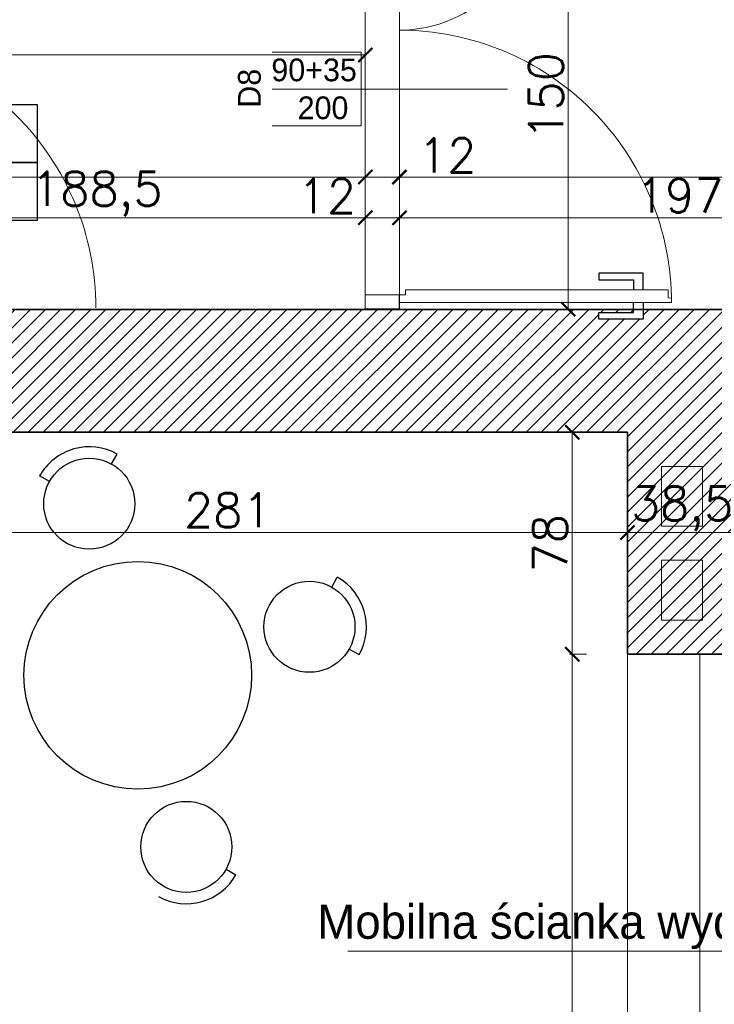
# Model space of a CAD drawing. Header units: millimetres. Extents: x -740 to 33545, y 5178 to 22494.
# Tile 170 of 256: x 10961 to 11205, y 10158 to 10504. Entities that reach past the tile are written whole.
import ezdxf
from ezdxf.lldxf.tags import DXFTag

# ---------------------------------------------------------------- set-up
doc = ezdxf.new("R2010")
doc.units = ezdxf.units.MM
doc.header["$MEASUREMENT"] = 0
doc.layers.get('Defpoints').update_dxf_attribs({"color": 252})
for name, color, linetype in [('_I_EKO_PODKLAD 3', 252, 'Continuous'), ('stolarka', 252, 'Continuous'), ('tabelki opis', 252, 'Continuous')]:
    doc.layers.add(name, color=color, linetype=linetype)
for name, color, linetype, lineweight in [('A_istniejące ściany', 252, 'Continuous', 35), ('A_l.przerywana', 252, 'ICAD_ISO03W100', 9), ('A_opisy', 252, 'Continuous', 15), ('A_ściany projektowane', 252, 'Continuous', 35), ('l.przerywana', 252, 'ICAD_ISO03W100', 5), ('l.wypełnien', 252, 'Continuous', 5), ('Nowe_820-G Rysunki Obrazki_Nr_pióra__23', 252, 'Continuous', 15), ('wymiarowanie', 252, 'Continuous', 9)]:
    doc.layers.add(name, color=color, linetype=linetype, lineweight=lineweight)
doc.styles.add('ROMANS', font='romans')
doc.styles.add('styl2', font='simplex.shx')
tags = doc.linetypes.add('ICAD_ISO03W100', pattern=[30, 12, -18]).pattern_tags.tags
tags[6:7] = [DXFTag(74, 4), DXFTag(75, 0), DXFTag(340, '0'), DXFTag(46, 1.0), DXFTag(50, 0.0), DXFTag(44, 0.0), DXFTag(45, 0.0)]
tags[4:5] = [DXFTag(74, 4), DXFTag(75, 0), DXFTag(340, '0'), DXFTag(46, 1.0), DXFTag(50, 0.0), DXFTag(44, 0.0), DXFTag(45, 0.0)]
doc.dimstyles.new('Skala 1-50', dxfattribs={"dimtxt": 12, "dimasz": 5, "dimexe": 1, "dimexo": 1, "dimgap": 1.5, "dimtad": 1, "dimdec": 1, "dimrnd": 0.5, "dimtxsty": 'styl2', "dimblk": 'ARCHTICK', "dimcen": 5, "dimadec": 0, "dimazin": 0, "dimtfac": 1, "dimtdec": 1, "dimtmove": 1, "dimatfit": 3, "dimldrblk": 'ARCHTICK', "dimfxl": 0, "dimlwd": -1, "dimlwe": -1, "dimarcsym": 0})

# ---------------------------------------------------------------- blocks, each defined once
blk = doc.blocks.new('_ArchTick')
at = {"color": 0, "linetype": 'ByBlock', "const_width": 0.15}
blk.add_lwpolyline([(-0.5, -0.5), (0.5, 0.5)], dxfattribs=at)
blk = doc.blocks.new('*D526')
at = {"layer": 'Defpoints', "color": 0}
for p in [(11174.51, 10281.34), (11155.14, 9812.76), (11174.51, 9812.76)]:
    blk.add_point(p, dxfattribs=at)
at = {"layer": 'wymiarowanie', "color": 0}
for p, q in [((11160.14, 10281.34), (11154.14, 10281.34)), ((11155.14, 10281.34), (11155.14, 10047.41)), ((11155.14, 9812.76), (11155.14, 10003.94)), ((11160.14, 9812.76), (11154.14, 9812.76))]:
    blk.add_line(p, q, dxfattribs=at)
at = {"layer": 'wymiarowanie', "color": 0, "xscale": 5, "yscale": 5, "zscale": 5}
for p, rotation in [((11155.14, 10281.34), 90), ((11155.14, 9812.76), 270)]:
    blk.add_blockref('_ArchTick', p, dxfattribs=dict(at, rotation=rotation))
at = {"layer": 'wymiarowanie', "color": 0, "insert": (11146.79, 10025.67), "char_height": 12, "attachment_point": 5, "rotation": 90, "style": 'styl2'}
blk.add_mtext('468,5', dxfattribs=at)
blk = doc.blocks.new('*D2203')
at = {"layer": 'Defpoints', "color": 0}
for p in [(9748.23, 10470.55), (11082.39, 10472.82), (11082.39, 10449.07)]:
    blk.add_point(p, dxfattribs=at)
at = {"layer": 'wymiarowanie', "color": 0}
for p, q in [((9748.23, 10454.07), (9748.23, 10448.07)), ((11082.39, 10454.07), (11082.39, 10448.07)), ((9748.23, 10449.07), (10346.75, 10449.07)), ((11082.39, 10449.07), (10383.94, 10449.07))]:
    blk.add_line(p, q, dxfattribs=at)
at = {"layer": 'wymiarowanie', "color": 0, "xscale": 5, "yscale": 5, "zscale": 5, "rotation": 180}
blk.add_blockref('_ArchTick', (9748.23, 10449.07), dxfattribs=at)
at = {"layer": 'wymiarowanie', "color": 0, "xscale": 5, "yscale": 5, "zscale": 5}
blk.add_blockref('_ArchTick', (11082.39, 10449.07), dxfattribs=at)
at = {"layer": 'wymiarowanie', "color": 0, "insert": (10365.34, 10456.46), "char_height": 12, "attachment_point": 5, "style": 'styl2'}
blk.add_mtext('1334', dxfattribs=at)
blk = doc.blocks.new('*D2204')
at = {"layer": 'Defpoints', "color": 0}
for p in [(11082.39, 10472.82), (11094.39, 10472.75), (11094.39, 10449.07)]:
    blk.add_point(p, dxfattribs=at)
at = {"layer": 'wymiarowanie', "color": 0}
for p, q in [((11082.39, 10454.07), (11082.39, 10448.07)), ((11094.39, 10454.07), (11094.39, 10448.07)), ((11082.39, 10449.07), (11094.39, 10449.07)), ((11094.39, 10449.07), (11120.44, 10449.07))]:
    blk.add_line(p, q, dxfattribs=at)
at = {"layer": 'wymiarowanie', "color": 0, "xscale": 5, "yscale": 5, "zscale": 5, "rotation": 180}
blk.add_blockref('_ArchTick', (11082.39, 10449.07), dxfattribs=at)
at = {"layer": 'wymiarowanie', "color": 0, "xscale": 5, "yscale": 5, "zscale": 5}
blk.add_blockref('_ArchTick', (11094.39, 10449.07), dxfattribs=at)
at = {"layer": 'wymiarowanie', "color": 0, "insert": (11111.18, 10456.72), "char_height": 12, "attachment_point": 5, "style": 'styl2'}
blk.add_mtext('12', dxfattribs=at)
blk = doc.blocks.new('*D2205')
at = {"layer": 'Defpoints', "color": 0}
for p in [(11401.42, 10478.86), (11094.39, 10472.75), (11401.42, 10449.07)]:
    blk.add_point(p, dxfattribs=at)
at = {"layer": 'wymiarowanie', "color": 0}
for p, q in [((11094.39, 10454.07), (11094.39, 10448.07)), ((11401.42, 10454.07), (11401.42, 10448.07)), ((11094.39, 10449.07), (11401.42, 10449.07))]:
    blk.add_line(p, q, dxfattribs=at)
at = {"layer": 'wymiarowanie', "color": 0, "xscale": 5, "yscale": 5, "zscale": 5, "rotation": 180}
blk.add_blockref('_ArchTick', (11094.39, 10449.07), dxfattribs=at)
at = {"layer": 'wymiarowanie', "color": 0, "xscale": 5, "yscale": 5, "zscale": 5}
blk.add_blockref('_ArchTick', (11401.42, 10449.07), dxfattribs=at)
at = {"layer": 'wymiarowanie', "color": 0, "insert": (11247.9, 10456.87), "char_height": 12, "attachment_point": 5, "style": 'styl2'}
blk.add_mtext('307', dxfattribs=at)
blk = doc.blocks.new('*D2210')
at = {"layer": 'Defpoints', "color": 0}
for p in [(11155.14, 10359.34), (11174.51, 10359.34), (11174.51, 10281.34)]:
    blk.add_point(p, dxfattribs=at)
at = {"layer": 'wymiarowanie', "color": 0}
for p, q in [((11160.14, 10359.34), (11154.14, 10359.34)), ((11155.14, 10281.34), (11155.14, 10359.34)), ((11160.14, 10281.34), (11154.14, 10281.34))]:
    blk.add_line(p, q, dxfattribs=at)
at = {"layer": 'wymiarowanie', "color": 0, "xscale": 5, "yscale": 5, "zscale": 5}
for p, rotation in [((11155.14, 10359.34), 90), ((11155.14, 10281.34), 270)]:
    blk.add_blockref('_ArchTick', p, dxfattribs=dict(at, rotation=rotation))
at = {"layer": 'wymiarowanie', "color": 0, "insert": (11147.34, 10320.34), "char_height": 12, "attachment_point": 5, "rotation": 90, "style": 'styl2'}
blk.add_mtext('78', dxfattribs=at)
blk = doc.blocks.new('*D2590')
at = {"layer": 'Defpoints', "color": 0}
for p in [(10646.19, 10535.46), (11082.39, 10529.52), (11082.39, 10492)]:
    blk.add_point(p, dxfattribs=at)
at = {"layer": 'wymiarowanie', "color": 0}
for p, q in [((10646.19, 10497), (10646.19, 10491)), ((11082.39, 10497), (11082.39, 10491)), ((10646.19, 10492), (11082.39, 10492))]:
    blk.add_line(p, q, dxfattribs=at)
at = {"layer": 'wymiarowanie', "color": 0, "xscale": 5, "yscale": 5, "zscale": 5, "rotation": 180}
blk.add_blockref('_ArchTick', (10646.19, 10492), dxfattribs=at)
at = {"layer": 'wymiarowanie', "color": 0, "xscale": 5, "yscale": 5, "zscale": 5}
blk.add_blockref('_ArchTick', (11082.39, 10492), dxfattribs=at)
at = {"layer": 'wymiarowanie', "color": 0, "insert": (10864.29, 10499.8), "char_height": 12, "attachment_point": 5, "style": 'styl2'}
blk.add_mtext('436', dxfattribs=at)
blk = doc.blocks.new('*D2618')
at = {"layer": 'Defpoints', "color": 0}
for p in [(11082.39, 10434.77), (11082.39, 10425.57), (10893.66, 10402.52)]:
    blk.add_point(p, dxfattribs=at)
at = {"layer": 'wymiarowanie', "color": 0}
for p, q in [((10893.66, 10429.77), (10893.66, 10435.77)), ((10893.66, 10434.77), (11082.39, 10434.77)), ((11082.39, 10429.77), (11082.39, 10435.77))]:
    blk.add_line(p, q, dxfattribs=at)
at = {"layer": 'wymiarowanie', "color": 0, "xscale": 5, "yscale": 5, "zscale": 5, "rotation": 180}
blk.add_blockref('_ArchTick', (10893.66, 10434.77), dxfattribs=at)
at = {"layer": 'wymiarowanie', "color": 0, "xscale": 5, "yscale": 5, "zscale": 5}
blk.add_blockref('_ArchTick', (11082.39, 10434.77), dxfattribs=at)
at = {"layer": 'wymiarowanie', "color": 0, "insert": (10988.02, 10443.11), "char_height": 12, "attachment_point": 5, "style": 'styl2'}
blk.add_mtext('188,5', dxfattribs=at)
blk = doc.blocks.new('*D2619')
at = {"layer": 'Defpoints', "color": 0}
for p in [(11094.39, 10434.77), (11082.39, 10425.57), (11094.39, 10421.64)]:
    blk.add_point(p, dxfattribs=at)
at = {"layer": 'wymiarowanie', "color": 0}
for p, q in [((11082.39, 10429.77), (11082.39, 10435.77)), ((11082.39, 10434.77), (11094.39, 10434.77)), ((11094.39, 10429.77), (11094.39, 10435.77))]:
    blk.add_line(p, q, dxfattribs=at)
at = {"layer": 'wymiarowanie', "color": 0, "xscale": 5, "yscale": 5, "zscale": 5, "rotation": 180}
blk.add_blockref('_ArchTick', (11082.39, 10434.77), dxfattribs=at)
at = {"layer": 'wymiarowanie', "color": 0, "xscale": 5, "yscale": 5, "zscale": 5}
blk.add_blockref('_ArchTick', (11094.39, 10434.77), dxfattribs=at)
at = {"layer": 'wymiarowanie', "color": 0, "insert": (11068.87, 10442.42), "char_height": 12, "attachment_point": 5, "style": 'styl2'}
blk.add_mtext('12', dxfattribs=at)
blk = doc.blocks.new('*D2620')
at = {"layer": 'Defpoints', "color": 0}
for p in [(11291.35, 10434.77), (11094.39, 10421.64), (11291.35, 10402.52)]:
    blk.add_point(p, dxfattribs=at)
at = {"layer": 'wymiarowanie', "color": 0}
for p, q in [((11094.39, 10429.77), (11094.39, 10435.77)), ((11094.39, 10434.77), (11291.35, 10434.77)), ((11291.35, 10429.77), (11291.35, 10435.77))]:
    blk.add_line(p, q, dxfattribs=at)
at = {"layer": 'wymiarowanie', "color": 0, "xscale": 5, "yscale": 5, "zscale": 5, "rotation": 180}
blk.add_blockref('_ArchTick', (11094.39, 10434.77), dxfattribs=at)
at = {"layer": 'wymiarowanie', "color": 0, "xscale": 5, "yscale": 5, "zscale": 5}
blk.add_blockref('_ArchTick', (11291.35, 10434.77), dxfattribs=at)
at = {"layer": 'wymiarowanie', "color": 0, "insert": (11192.87, 10442.57), "char_height": 12, "attachment_point": 5, "style": 'styl2'}
blk.add_mtext('197', dxfattribs=at)
blk = doc.blocks.new('*D2640')
at = {"layer": 'Defpoints', "color": 0}
for p in [(10893.66, 10359.34), (11174.51, 10359.34), (11174.51, 10324.14)]:
    blk.add_point(p, dxfattribs=at)
at = {"layer": 'wymiarowanie', "color": 0}
for p, q in [((10893.66, 10329.14), (10893.66, 10323.14)), ((11174.51, 10329.14), (11174.51, 10323.14)), ((10893.66, 10324.14), (11174.51, 10324.14))]:
    blk.add_line(p, q, dxfattribs=at)
at = {"layer": 'wymiarowanie', "color": 0, "xscale": 5, "yscale": 5, "zscale": 5, "rotation": 180}
blk.add_blockref('_ArchTick', (10893.66, 10324.14), dxfattribs=at)
at = {"layer": 'wymiarowanie', "color": 0, "xscale": 5, "yscale": 5, "zscale": 5}
blk.add_blockref('_ArchTick', (11174.51, 10324.14), dxfattribs=at)
at = {"layer": 'wymiarowanie', "color": 0, "insert": (11034.09, 10331.94), "char_height": 12, "attachment_point": 5, "style": 'styl2'}
blk.add_mtext('281', dxfattribs=at)
blk = doc.blocks.new('*D2641')
at = {"layer": 'Defpoints', "color": 0}
for p in [(11174.51, 10359.34), (11212.91, 10359.34), (11212.91, 10324.14)]:
    blk.add_point(p, dxfattribs=at)
at = {"layer": 'wymiarowanie', "color": 0}
for p, q in [((11174.51, 10329.14), (11174.51, 10323.14)), ((11212.91, 10329.14), (11212.91, 10323.14)), ((11174.51, 10324.14), (11212.91, 10324.14))]:
    blk.add_line(p, q, dxfattribs=at)
at = {"layer": 'wymiarowanie', "color": 0, "xscale": 5, "yscale": 5, "zscale": 5, "rotation": 180}
blk.add_blockref('_ArchTick', (11174.51, 10324.14), dxfattribs=at)
at = {"layer": 'wymiarowanie', "color": 0, "xscale": 5, "yscale": 5, "zscale": 5}
blk.add_blockref('_ArchTick', (11212.91, 10324.14), dxfattribs=at)
at = {"layer": 'wymiarowanie', "color": 0, "insert": (11193.71, 10332.49), "char_height": 12, "attachment_point": 5, "style": 'styl2'}
blk.add_mtext('38,5', dxfattribs=at)
blk = doc.blocks.new('*D2833')
at = {"layer": 'Defpoints', "color": 0}
for p in [(11094.39, 10552.52), (11153.71, 10552.52), (11094.24, 10402.64)]:
    blk.add_point(p, dxfattribs=at)
at = {"layer": 'wymiarowanie', "color": 0}
for p, q in [((11148.71, 10552.52), (11154.71, 10552.52)), ((11153.71, 10402.64), (11153.71, 10552.52)), ((11148.71, 10402.64), (11154.71, 10402.64))]:
    blk.add_line(p, q, dxfattribs=at)
at = {"layer": 'wymiarowanie', "color": 0, "xscale": 5, "yscale": 5, "zscale": 5}
for p, rotation in [((11153.71, 10552.52), 90), ((11153.71, 10402.64), 270)]:
    blk.add_blockref('_ArchTick', p, dxfattribs=dict(at, rotation=rotation))
at = {"layer": 'wymiarowanie', "color": 0, "insert": (11145.91, 10477.58), "char_height": 12, "attachment_point": 5, "rotation": 90, "style": 'styl2'}
blk.add_mtext('150', dxfattribs=at)

msp = doc.modelspace()

# ---------------------------------------------------------------- hatches: boundary and pattern name
at = {"layer": 'l.wypełnien'}
h = msp.add_hatch(dxfattribs=at)
h.set_pattern_fill('ANSI31', color=256, scale=30, style=0)
h.paths.add_polyline_path([(10913.66, 10402.52), (10997.39, 10402.52), (11117.42, 10402.52), (11176.61, 10402.52), (11176.61, 10401.46), (11164.43, 10401.46), (11164.43, 10399.14), (11180.1, 10399.14), (11180.1, 10402.52), (11291.35, 10402.52), (11291.35, 10359.34), (11212.91, 10359.34), (11212.91, 10281.34), (11174.51, 10281.34), (11174.51, 10359.34), (11117.42, 10359.34), (10913.66, 10359.34)])
h.paths.add_polyline_path([(11186.51, 10326.34), (11186.51, 10347.34), (11200.91, 10347.34), (11200.91, 10326.34)], flags=16)
h.paths.add_polyline_path([(11186.51, 10326.34), (11186.51, 10347.34), (11200.91, 10347.34), (11200.91, 10326.34)], flags=0)
h.paths.add_polyline_path([(11186.51, 10293.34), (11186.51, 10314.34), (11200.91, 10314.34), (11200.91, 10293.34)], flags=16)
h.paths.add_polyline_path([(11186.51, 10293.34), (11186.51, 10314.34), (11200.91, 10314.34), (11200.91, 10293.34)], flags=0)
h.paths.add_polyline_path([(11234.13, 9739.58), (11234.13, 9782.76), (11199.91, 9782.76), (11199.91, 9812.76), (11174.51, 9812.76), (11174.51, 9782.76), (11128.02, 9782.76), (11128.02, 9739.58)])
h.paths.add_polyline_path([(10477.77, 9782.76), (10504.8, 9782.76), (10504.8, 9762.76), (10529.35, 9762.99), (10529.35, 9782.76), (10587.7, 9782.76), (10587.7, 9739.58), (10477.77, 9739.58)])
h.paths.add_polyline_path([(10783.28, 9739.58), (10783.28, 9782.76), (10737.7, 9782.76), (10737.7, 9739.58)])
h.paths.add_polyline_path([(10978.02, 9739.58), (10978.02, 9782.76), (10933.28, 9782.76), (10933.28, 9739.58)])
h.paths.add_polyline_path([(10769.66, 10359.34), (10771.66, 10359.34), (10771.66, 10402.52), (10736.26, 10402.52), (10736.26, 10359.34)])
h.paths.add_polyline_path([(10457.77, 9739.58), (10457.77, 9782.76), (10477.77, 9782.76), (10477.77, 9739.58), (10470.93, 9739.58)])
h.paths.add_polyline_path([(10771.66, 10359.34), (10771.66, 10402.52), (10791.66, 10402.52), (10791.66, 10359.34)])
h.paths.add_polyline_path([(10913.66, 10359.34), (10913.66, 10402.52), (10893.66, 10402.52), (10893.66, 10359.34)])
h.paths.add_polyline_path([(10504.8, 9762.76), (10504.8, 9782.76), (10529.35, 9782.76), (10529.35, 9762.99)])

# ---------------------------------------------------------------- linework, layer by layer
at = {"layer": '_I_EKO_PODKLAD 3', "ltscale": 500}
for p, q in [((10993.19, 10348.21), (10995.14, 10351.7)), ((10993.19, 10348.21), (10995.14, 10351.7)), ((10971.41, 10342.05), (10967.92, 10344.01)), ((10971.41, 10342.05), (10967.92, 10344.01)), ((11070.57, 10304.93), (11072.52, 10308.42)), ((11070.57, 10304.93), (11072.52, 10308.42)), ((11076.72, 10283.16), (11080.21, 10281.21)), ((11076.72, 10283.16), (11080.21, 10281.21)), ((11033.45, 10205.78), (11036.94, 10203.82)), ((11033.45, 10205.78), (11036.94, 10203.82))]:
    msp.add_line(p, q, dxfattribs=at)
at = {"layer": '_I_EKO_PODKLAD 3', "color": 252, "ltscale": 500}
for p, q in [((10993.19, 10348.21), (10995.14, 10351.7)), ((10993.19, 10348.21), (10995.14, 10351.7)), ((10971.41, 10342.05), (10967.92, 10344.01)), ((10971.41, 10342.05), (10967.92, 10344.01)), ((11070.57, 10304.93), (11072.52, 10308.42)), ((11070.57, 10304.93), (11072.52, 10308.42)), ((11076.72, 10283.16), (11080.21, 10281.21)), ((11076.72, 10283.16), (11080.21, 10281.21)), ((11033.45, 10205.78), (11036.94, 10203.82)), ((11033.45, 10205.78), (11036.94, 10203.82))]:
    msp.add_line(p, q, dxfattribs=at)
at = {"layer": '_I_EKO_PODKLAD 3', "ltscale": 500}
for centre, radius in [((10985.38, 10334.24), 16), ((10985.38, 10334.24), 16), ((11002.43, 10273.91), 40), ((11002.43, 10273.91), 40), ((11062.76, 10290.97), 16), ((11062.76, 10290.97), 16), ((11019.48, 10213.59), 16), ((11019.48, 10213.59), 16)]:
    msp.add_circle(centre, radius, dxfattribs=at)
at = {"layer": '_I_EKO_PODKLAD 3', "color": 252, "ltscale": 500}
for centre, radius in [((10985.38, 10334.24), 16), ((10985.38, 10334.24), 16), ((11002.43, 10273.91), 40), ((11002.43, 10273.91), 40), ((11062.76, 10290.97), 16), ((11062.76, 10290.97), 16), ((11019.48, 10213.59), 16), ((11019.48, 10213.59), 16)]:
    msp.add_circle(centre, radius, dxfattribs=at)
at = {"layer": '_I_EKO_PODKLAD 3', "ltscale": 500}
for centre, start, end in [((10985.38, 10334.24), 60.7838, 150.7838), ((10985.38, 10334.24), 60.7838, 150.7838), ((11062.76, 10290.97), 330.7838, 60.7838), ((11062.76, 10290.97), 330.7838, 60.7838), ((11019.48, 10213.59), 240.7838, 330.7838), ((11019.48, 10213.59), 240.7838, 330.7838)]:
    msp.add_arc(centre, 20, start, end, dxfattribs=at)
at = {"layer": '_I_EKO_PODKLAD 3', "color": 252, "ltscale": 500}
for centre, start, end in [((10985.38, 10334.24), 60.7838, 150.7838), ((10985.38, 10334.24), 60.7838, 150.7838), ((11062.76, 10290.97), 330.7838, 60.7838), ((11062.76, 10290.97), 330.7838, 60.7838), ((11019.48, 10213.59), 240.7838, 330.7838), ((11019.48, 10213.59), 240.7838, 330.7838)]:
    msp.add_arc(centre, 20, start, end, dxfattribs=at)
at = {"layer": 'A_istniejące ściany', "ltscale": 15}
for p in [(11174.51, 10359.34), (11212.91, 10281.34)]:
    msp.add_line(p, (11174.51, 10281.34), dxfattribs=at)
at = {"layer": 'A_istniejące ściany'}
for points in [[(10997.39, 10402.52), (10893.66, 10402.52)], [(11117.42, 10402.52), (10995.87, 10402.52)], [(11291.35, 10402.52), (11117.42, 10402.52)], [(10893.66, 10359.34), (11117.42, 10359.34)], [(11117.42, 10359.34), (11174.51, 10359.34)]]:
    msp.add_lwpolyline(points, dxfattribs=at)
at = {"layer": 'A_l.przerywana', "ltscale": 0.3}
for p, q in [((11082.39, 10557.52), (11082.39, 10402.52)), ((11094.39, 10557.52), (11094.39, 10402.52))]:
    msp.add_line(p, q, dxfattribs=at)
msp.add_lwpolyline([(11199.91, 9812.76), (11174.51, 9812.76), (11174.51, 10281.34), (11199.91, 10281.34)], close=True, dxfattribs=at)
at = {"layer": 'A_ściany projektowane'}
msp.add_line((11094.39, 10402.58), (11082.39, 10402.58), dxfattribs=at)
at = {"layer": 'l.przerywana', "ltscale": 0.3}
for p, q in [((11200.91, 10326.34), (11186.51, 10326.34)), ((11200.91, 10314.34), (11186.51, 10314.34))]:
    msp.add_line(p, q, dxfattribs=at)
for points in [[(11186.51, 10326.34), (11186.51, 10347.34), (11200.91, 10347.34), (11200.91, 10326.34)], [(11200.91, 10314.34), (11200.91, 10293.34), (11186.51, 10293.34), (11186.51, 10314.34)]]:
    msp.add_lwpolyline(points, dxfattribs=at)
msp.add_arc((11094.24, 10547.63), 46.93, 270.0007, 3.0821, dxfattribs=at)
at = {"layer": 'Nowe_820-G Rysunki Obrazki_Nr_pióra__23', "linetype": 'Continuous', "lineweight": 15}
for points in [[(11082.39, 10407.72), (11094.24, 10407.72)], [(11089.16, 10407.72), (11086.62, 10407.72)], [(11094.24, 10407.72), (11094.24, 10402.64)], [(11094.24, 10402.64), (11082.39, 10402.64)], [(11094.24, 10402.64), (11082.39, 10402.64)]]:
    msp.add_lwpolyline(points, dxfattribs=at)
at = {"layer": 'stolarka'}
for points in [[(11180.1, 10409.46), (11180.1, 10415.27), (11164.43, 10415.27), (11164.43, 10412.94), (11176.61, 10412.94), (11176.61, 10409.46)], [(11180.1, 10404.94), (11180.1, 10399.14), (11164.43, 10399.14), (11164.43, 10401.46), (11176.61, 10401.46), (11176.61, 10404.94)]]:
    msp.add_lwpolyline(points, dxfattribs=at)
at = {"layer": 'stolarka', "lineweight": 9}
msp.add_lwpolyline([(11094.24, 10407.72), (11094.24, 10404.94), (11190.01, 10404.94), (11190, 10406.44), (11188.85, 10406.62), (11188.85, 10409.46), (11096.54, 10409.46), (11096.54, 10407.72), (11094.24, 10407.72)], dxfattribs=at)
at = {"layer": 'stolarka', "linetype": 'ICAD_ISO03W100', "lineweight": 13, "ltscale": 0.3}
for centre, start, end in [((10891.91, 10403.1), 0.0003, 90.0531), ((11094.24, 10404.94), 359.9469, 89.9997)]:
    msp.add_arc(centre, 95.77, start, end, dxfattribs=at)
at = {"layer": 'tabelki opis'}
for points in [[(10802.49, 10454.15), (10967.23, 10454.15), (10967.23, 10474.43), (10802.49, 10474.43), (10802.49, 10454.15)], [(10802.49, 10433.88), (10967.23, 10433.88), (10967.23, 10454.15), (10802.49, 10454.15), (10802.49, 10433.88)]]:
    msp.add_lwpolyline(points, dxfattribs=at)
at = {"layer": 'wymiarowanie'}
msp.add_line((11076.23, 10176.95), (11393.83, 10176.95), dxfattribs=at)

# ---------------------------------------------------------------- texts
at = {"layer": 'wymiarowanie', "linetype": 'Continuous', "insert": (11412.45, 10193.3), "char_height": 12, "width": 327.6277, "attachment_point": 3, "style": 'ROMANS'}
msp.add_mtext('{\\fCentury Gothic|b0|i0|c238|p0;Mobilna ścianka wydzielająca strefę }{\\fCentury Gothic|b0|i0|c238|p0;wypoczynku}\\P{\\fCentury Gothic|b0|i0|c238|p0; }', dxfattribs=at)

# ---------------------------------------------------------------- dimensions: what is measured, and where the dimension line sits
at = {"layer": 'wymiarowanie'}
for base, p1, p2, picture, middle in [((11082.39, 10434.77), (10893.66, 10402.52), (11082.39, 10425.57), '*D2618', (10988.02, 10443.11)), ((11291.35, 10434.77), (11094.39, 10421.64), (11291.35, 10402.52), '*D2620', (11192.87, 10442.57)), ((11174.5121, 10324.1449), (10893.6588, 10359.3429), (11174.5121, 10359.3429), '*D2640', (11034.0855, 10331.9449)), ((11212.91, 10324.14), (11174.51, 10359.34), (11212.91, 10359.34), '*D2641', (11193.71, 10332.49))]:
    dim = msp.add_linear_dim(base=base, p1=p1, p2=p2, dimstyle='Skala 1-50', dxfattribs=at)
    dim.commit()
    dim.dimension.update_dxf_attribs({"geometry": picture, "text_midpoint": middle})
dim = msp.add_linear_dim(base=(11094.39, 10434.77), p1=(11082.39, 10425.57), p2=(11094.39, 10421.64), dimstyle='Skala 1-50', dxfattribs=at)
dim.commit()
dim.dimension.update_dxf_attribs({"geometry": '*D2619', "text_midpoint": (11068.87, 10434.77), "dimtype": 160})
dim = msp.add_linear_dim(base=(11155.14, 10359.34), p1=(11174.51, 10281.34), p2=(11174.51, 10359.34), angle=90, dimstyle='Skala 1-50', dxfattribs=at)
dim.commit()
dim.dimension.update_dxf_attribs({"geometry": '*D2210', "text_midpoint": (11147.34, 10320.34)})
dim = msp.add_linear_dim(base=(11155.14, 9812.76), p1=(11174.51, 10281.34), p2=(11174.51, 9812.76), angle=90, dimstyle='Skala 1-50', dxfattribs=at)
dim.commit()
dim.dimension.update_dxf_attribs({"geometry": '*D526', "text_midpoint": (11155.14, 10025.67), "dimtype": 160})

# ---------------------------------------------------------------- next in the draw order: texts
at = {"layer": 'A_opisy', "ltscale": 0.3, "insert": (11064.39, 10480.02), "char_height": 8, "width": 26, "attachment_point": 5, "bg_fill": 2}
msp.add_mtext('{\\fCentury Gothic|b0|i0|c238|p0;90+35}\\P\\pi6.28000;{\\fCentury Gothic|b0|i0|c238|p0;200}', dxfattribs=at)

# ---------------------------------------------------------------- next in the draw order: linework, layer by layer
at = {"layer": 'A_opisy'}
msp.add_line((11132.39, 10480.02), (11077.39, 10480.02), dxfattribs=at)
at = {"layer": 'A_opisy', "lineweight": 30, "ltscale": 0.3}
msp.add_lwpolyline([(11034.58, 10467.02), (11034.58, 10493.02), (11047.58, 10493.02), (11047.58, 10467.02)], close=True, dxfattribs=at)
at = {"layer": 'A_opisy', "ltscale": 0.3}
for points in [[(11047.58, 10493.02), (11080.91, 10493.02), (11080.91, 10480.02), (11047.58, 10480.02)], [(11047.58, 10480.02), (11080.91, 10480.02), (11080.91, 10467.02), (11047.58, 10467.02)]]:
    msp.add_lwpolyline(points, close=True, dxfattribs=at)

# ---------------------------------------------------------------- next in the draw order: dimensions: what is measured, and where the dimension line sits
at = {"layer": 'wymiarowanie'}
dim = msp.add_linear_dim(base=(11153.71, 10552.52), p1=(11094.24, 10402.64), p2=(11094.39, 10552.52), angle=90, dimstyle='Skala 1-50', dxfattribs=at)
dim.commit()
dim.dimension.update_dxf_attribs({"geometry": '*D2833', "text_midpoint": (11145.91, 10477.58)})
dim = msp.add_linear_dim(base=(11401.42, 10449.07), p1=(11094.39, 10472.75), p2=(11401.42, 10478.86), dimstyle='Skala 1-50', dxfattribs=at)
dim.commit()
dim.dimension.update_dxf_attribs({"geometry": '*D2205', "text_midpoint": (11247.9, 10456.87)})
for base, p1, p2, picture, middle in [((11082.39, 10449.07), (9748.23, 10470.55), (11082.39, 10472.82), '*D2203', (10365.34, 10448.66)), ((11094.39, 10449.07), (11082.39, 10472.82), (11094.39, 10472.75), '*D2204', (11111.18, 10449.07))]:
    dim = msp.add_linear_dim(base=base, p1=p1, p2=p2, dimstyle='Skala 1-50', dxfattribs=at)
    dim.commit()
    dim.dimension.update_dxf_attribs({"geometry": picture, "text_midpoint": middle, "dimtype": 160})

# ---------------------------------------------------------------- next in the draw order: texts
at = {"layer": 'A_opisy', "ltscale": 0.3, "insert": (11041.7, 10480.28), "char_height": 8, "width": 26, "attachment_point": 5, "rotation": 90, "bg_fill": 2}
msp.add_mtext('{\\fCentury Gothic|b0|i0|c238|p0;D8}', dxfattribs=at)

# ---------------------------------------------------------------- next in the draw order: dimensions: what is measured, and where the dimension line sits
at = {"layer": 'wymiarowanie'}
dim = msp.add_linear_dim(base=(11082.39, 10492), p1=(10646.19, 10535.46), p2=(11082.39, 10529.52), dimstyle='Skala 1-50', dxfattribs=at)
dim.commit()
dim.dimension.update_dxf_attribs({"geometry": '*D2590', "text_midpoint": (10864.29, 10499.8)})

doc.saveas('drawing.dxf')
